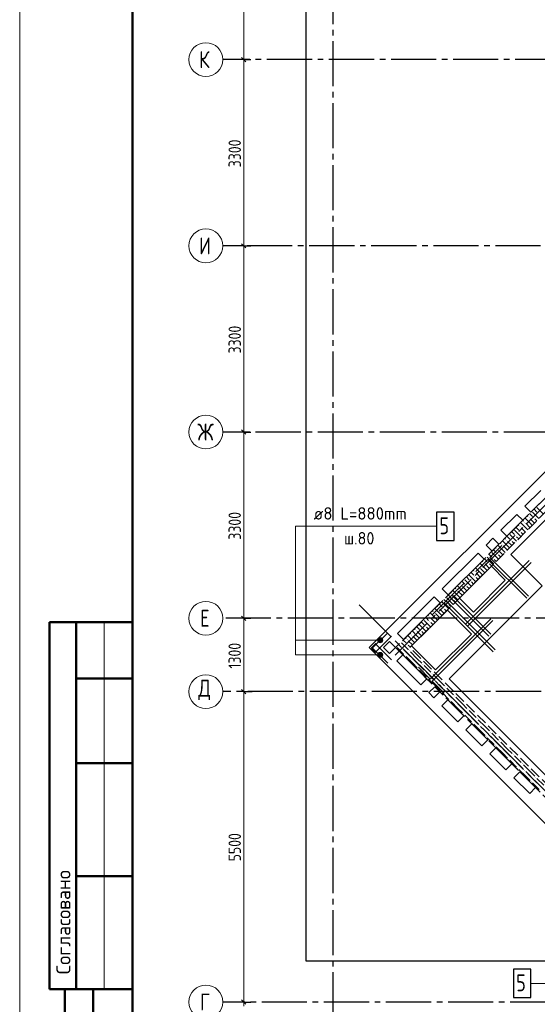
# Model space of a CAD drawing. Header units: millimetres. Extents: x 0 to 40165, y 0 to 42000.
# Tile 2 of 13: x 0 to 9173, y 8729 to 26178. Entities that reach past the tile are written whole.
import ezdxf

# ---------------------------------------------------------------- set-up
doc = ezdxf.new("R2010")
doc.units = ezdxf.units.MM
doc.linetypes.add('______2', pattern=[270, 200, -70])
doc.linetypes.add('______5', pattern=[1100, 800, -100, 100, -100])
for name, color, linetype, lineweight in [('Standard', 7, 'Continuous', 25), ('ЖБ Перекрытие верхний уровень', 7, 'Continuous', 35), ('ЖБ Стена верхний уровень', 7, 'Continuous', 35), ('Обрамление проемов стержнями', 7, 'Continuous', 25), ('Оси', 40, '______5', 18), ('Позиционная метка линия выноска', 7, 'Continuous', 13), ('Позиционная метка номер позиции', 7, 'Continuous', 13)]:
    doc.layers.add(name, color=color, linetype=linetype, lineweight=lineweight)
doc.layers.add('Обрамление П-обр. равн.', color=7, linetype='Continuous', lineweight=25, true_color=0x5f1e0f)
doc.styles.add('GOST 2.304-81', font='txt')
doc.styles.add('ISOCPEUR', font='txt')

msp = doc.modelspace()

# ---------------------------------------------------------------- hatches: boundary and pattern name
at = {"layer": 'ЖБ Стена верхний уровень', "linetype": 'Continuous', "lineweight": 18, "transparency": 33554687}
for points in [[(8941, 17273), (8947, 17280), (8954, 17273), (8947, 17267)], [(9021, 17353), (9027, 17360), (9034, 17353), (9027, 17347)], [(9101, 17353), (9107, 17360), (9114, 17353), (9107, 17347)], [(8861, 17193), (8867, 17200), (8874, 17193), (8867, 17187)], [(8861, 17113), (8867, 17120), (8874, 17113), (8867, 17107)], [(8621, 16953), (8627, 16960), (8634, 16953), (8627, 16947)], [(8701, 16953), (8707, 16960), (8714, 16953), (8707, 16947)], [(8781, 17033), (8787, 17040), (8794, 17033), (8787, 17027)], [(8461, 16793), (8467, 16800), (8474, 16793), (8467, 16787)], [(8541, 16873), (8547, 16880), (8554, 16873), (8547, 16867)], [(8381, 16633), (8387, 16640), (8394, 16633), (8387, 16627)], [(8461, 16713), (8467, 16720), (8474, 16713), (8467, 16707)], [(8141, 16473), (8147, 16480), (8154, 16473), (8147, 16467)], [(8221, 16553), (8227, 16560), (8234, 16553), (8227, 16547)], [(8301, 16553), (8307, 16560), (8314, 16553), (8307, 16547)], [(7981, 16233), (7987, 16240), (7994, 16233), (7987, 16227)], [(8061, 16393), (8067, 16400), (8074, 16393), (8067, 16387)], [(8061, 16313), (8067, 16320), (8074, 16313), (8067, 16307)], [(7741, 16073), (7747, 16080), (7754, 16073), (7747, 16067)], [(7821, 16153), (7827, 16160), (7834, 16153), (7827, 16147)], [(7901, 16153), (7907, 16160), (7914, 16153), (7907, 16147)], [(7661, 15993), (7667, 16000), (7674, 15993), (7667, 15987)], [(7661, 15913), (7667, 15920), (7674, 15913), (7667, 15907)], [(7421, 15753), (7427, 15760), (7434, 15753), (7427, 15747)], [(7501, 15753), (7507, 15760), (7514, 15753), (7507, 15747)], [(7581, 15833), (7587, 15840), (7594, 15833), (7587, 15827)], [(7261, 15593), (7267, 15600), (7274, 15593), (7267, 15587)], [(7341, 15673), (7347, 15680), (7354, 15673), (7347, 15667)], [(7021, 15353), (7027, 15360), (7034, 15353), (7027, 15347)], [(7101, 15353), (7107, 15360), (7114, 15353), (7107, 15347)], [(7181, 15433), (7187, 15440), (7194, 15433), (7187, 15427)], [(7261, 15513), (7267, 15520), (7274, 15513), (7267, 15507)], [(6861, 15193), (6867, 15200), (6874, 15193), (6867, 15187)], [(6941, 15273), (6947, 15280), (6954, 15273), (6947, 15267)], [(6781, 15033), (6787, 15040), (6794, 15033), (6787, 15027)], [(6861, 15113), (6867, 15120), (6874, 15113), (6867, 15107)], [(6821, 14913), (6827, 14920), (6834, 14913), (6827, 14907)], [(6901, 14993), (6907, 15000), (6914, 14993), (6907, 14987)], [(6941, 14873), (6947, 14880), (6954, 14873), (6947, 14867)], [(7061, 14673), (7067, 14680), (7074, 14673), (7067, 14667)], [(7141, 14753), (7147, 14760), (7154, 14753), (7147, 14747)], [(7181, 14633), (7187, 14640), (7194, 14633), (7187, 14627)], [(7221, 14513), (7227, 14520), (7234, 14513), (7227, 14507)], [(7301, 14593), (7307, 14600), (7314, 14593), (7307, 14587)], [(7341, 14473), (7347, 14480), (7354, 14473), (7347, 14467)], [(7541, 14353), (7547, 14360), (7554, 14353), (7547, 14347)], [(7461, 14273), (7467, 14280), (7474, 14273), (7467, 14267)], [(7581, 14233), (7587, 14240), (7594, 14233), (7587, 14227)], [(7701, 14193), (7707, 14200), (7714, 14193), (7707, 14187)], [(7621, 14113), (7627, 14120), (7634, 14113), (7627, 14107)], [(7741, 14073), (7747, 14080), (7754, 14073), (7747, 14067)], [(7941, 13953), (7947, 13960), (7954, 13953), (7947, 13947)], [(7861, 13873), (7867, 13880), (7874, 13873), (7867, 13867)], [(7981, 13833), (7987, 13840), (7994, 13833), (7987, 13827)], [(8101, 13793), (8107, 13800), (8114, 13793), (8107, 13787)], [(8021, 13713), (8027, 13720), (8034, 13713), (8027, 13707)], [(8141, 13673), (8147, 13680), (8154, 13673), (8147, 13667)], [(8261, 13473), (8267, 13480), (8274, 13473), (8267, 13467)], [(8341, 13553), (8347, 13560), (8354, 13553), (8347, 13547)], [(8381, 13433), (8387, 13440), (8394, 13433), (8387, 13427)], [(8421, 13313), (8427, 13320), (8434, 13313), (8427, 13307)], [(8501, 13393), (8507, 13400), (8514, 13393), (8507, 13387)], [(8541, 13273), (8547, 13280), (8554, 13273), (8547, 13267)], [(8741, 13153), (8747, 13160), (8754, 13153), (8747, 13147)], [(8661, 13073), (8667, 13080), (8674, 13073), (8667, 13067)], [(8781, 13033), (8787, 13040), (8794, 13033), (8787, 13027)], [(8821, 12913), (8827, 12920), (8834, 12913), (8827, 12907)], [(8901, 12993), (8907, 13000), (8914, 12993), (8907, 12987)], [(8941, 12873), (8947, 12880), (8954, 12873), (8947, 12867)], [(9141, 12753), (9147, 12760), (9154, 12753), (9147, 12747)], [(9061, 12673), (9067, 12680), (9074, 12673), (9067, 12667)]]:
    msp.add_hatch(color=7, dxfattribs=at).paths.add_polyline_path(points, flags=16)
at = {"layer": 'Позиционная метка номер позиции', "linetype": 'Continuous', "lineweight": 13, "transparency": 33554687}
for points in [[(6350, 15158), (6350, 15203), (6344, 15181)], [(6366, 15142), (6366, 15219), (6350, 15203)], [(6366, 15142), (6350, 15203), (6350, 15158)], [(6389, 15136), (6389, 15226), (6366, 15219)], [(6389, 15136), (6366, 15219), (6366, 15142)], [(6411, 15142), (6411, 15219), (6389, 15226)], [(6411, 15142), (6389, 15226), (6389, 15136)], [(6428, 15158), (6428, 15203), (6411, 15219)], [(6428, 15158), (6411, 15219), (6411, 15142)], [(6428, 15203), (6428, 15158), (6434, 15181)], [(6350, 14898), (6350, 14943), (6344, 14920)], [(6366, 14882), (6366, 14959), (6350, 14943)], [(6366, 14882), (6350, 14943), (6350, 14898)], [(6389, 14875), (6389, 14965), (6366, 14959)], [(6389, 14875), (6366, 14959), (6366, 14882)], [(6411, 14882), (6411, 14959), (6389, 14965)], [(6411, 14882), (6389, 14965), (6389, 14875)], [(6428, 14898), (6428, 14943), (6411, 14959)], [(6428, 14898), (6411, 14959), (6411, 14882)], [(6428, 14943), (6428, 14898), (6434, 14920)]]:
    msp.add_hatch(color=7, dxfattribs=at).paths.add_polyline_path(points)

# ---------------------------------------------------------------- linework, layer by layer
at = {"layer": 'Standard', "color": 7, "linetype": 'Continuous', "lineweight": 13, "transparency": 33554687}
for p, q in [((3971, 25470), (3971, 28770)), ((3971, 22170), (3971, 25470)), ((3971, 18870), (3971, 22170)), ((3971, 15570), (3971, 18870)), ((3971, 14270), (3971, 15570)), ((1500, 15500), (1500, 9000)), ((3971, 8770), (3971, 8695))]:
    msp.add_line(p, q, dxfattribs=at)
at = {"layer": 'Standard', "color": 7, "linetype": 'Continuous', "lineweight": 25, "transparency": 33554687}
for p, q in [((4008, 25433), (3933, 25508)), ((4008, 22133), (3933, 22207)), ((4008, 18833), (3933, 18907)), ((4008, 15533), (3933, 15607)), ((4008, 14233), (3933, 14307)), ((4008, 8733), (3933, 8807))]:
    msp.add_line(p, q, dxfattribs=at)
at = {"layer": 'Standard', "color": 251, "linetype": 'Continuous', "lineweight": -3, "true_color": 0x656565, "transparency": 33554687}
for p, q in [((3971, 25470), (3846, 25470)), ((3971, 25470), (4096, 25470)), ((3971, 22170), (3846, 22170)), ((3971, 22170), (4096, 22170)), ((3971, 18870), (3846, 18870)), ((3971, 18870), (4096, 18870)), ((3971, 15570), (3846, 15570)), ((3971, 15570), (4096, 15570)), ((3971, 14270), (3846, 14270)), ((3971, 14270), (4096, 14270)), ((3971, 14270), (4121, 14270)), ((3971, 8770), (3700, 8770)), ((3971, 8770), (3846, 8770)), ((3971, 8770), (4096, 8770))]:
    msp.add_line(p, q, dxfattribs=at)
at = {"layer": 'Standard', "color": 7, "linetype": 'Continuous', "lineweight": 50, "transparency": 33554687}
for p, q in [((2000, 15500), (527, 15500)), ((527, 15500), (527, 9000)), ((527, 15500), (527, 9000)), ((1000, 15500), (1000, 9000)), ((2000, 14500), (1000, 14500)), ((2000, 13000), (1000, 13000)), ((2000, 11000), (1000, 11000)), ((0, 9000), (6, 9000)), ((527, 9000), (2000, 9000)), ((800, 500), (800, 9000)), ((800, 500), (800, 9000)), ((1300, 500), (1300, 9000))]:
    msp.add_line(p, q, dxfattribs=at)
at = {"layer": 'Standard', "color": 7, "linetype": 'Continuous', "lineweight": 13, "transparency": 33554687}
msp.add_lwpolyline([(0, 0), (29700, 0), (29700, 42000), (0, 42000), (0, 0)], close=True, dxfattribs=at)
at = {"layer": 'Standard', "color": 7, "linetype": 'Continuous', "lineweight": 50, "transparency": 33554687}
msp.add_lwpolyline([(2000, 41500), (29200, 41500), (29200, 500), (2000, 500), (2000, 41500)], close=True, dxfattribs=at)
at = {"layer": 'Standard', "color": 254, "linetype": 'Continuous', "lineweight": 25, "true_color": 0xc4c4ff, "transparency": 33554687}
msp.add_lwpolyline([(5070, 9502), (18791, 9502), (18791, 40401), (5070, 40401), (5070, 9502)], dxfattribs=at)
at = {"layer": 'Standard', "color": 251, "linetype": 'Continuous', "lineweight": -3, "true_color": 0x656565, "transparency": 33554687}
for points in [[(3971, 25470), (3954, 25470), (3954, 25470), (3954, 25470), (3954, 25470), (3954, 25470), (3954, 25470), (3954, 25470), (3954, 25470), (3700, 25470)], [(3971, 22170), (3954, 22170), (3954, 22170), (3954, 22170), (3954, 22170), (3954, 22170), (3954, 22170), (3954, 22170), (3954, 22170), (3954, 22170), (3954, 22170), (3700, 22170)], [(3971, 18870), (3954, 18870), (3954, 18870), (3954, 18870), (3954, 18870), (3954, 18870), (3954, 18870), (3954, 18870), (3954, 18870), (3954, 18870), (3954, 18870), (3954, 18870), (3954, 18870), (3700, 18870)], [(3971, 15570), (3954, 15570), (3954, 15570), (3954, 15570), (3954, 15570), (3954, 15570), (3954, 15570), (3954, 15570), (3954, 15570), (3954, 15570), (3954, 15570), (3954, 15570), (3954, 15570), (3954, 15570), (3954, 15570), (3700, 15570)]]:
    msp.add_lwpolyline(points, dxfattribs=at)
at = {"layer": 'Standard', "color": 7, "linetype": 'Continuous', "lineweight": 13, "transparency": 33554687}
msp.add_lwpolyline([(3971, 8770), (3971, 11199), (3971, 11199), (3971, 14270)], dxfattribs=at)
at = {"layer": 'ЖБ Перекрытие верхний уровень', "color": 7, "linetype": 'Continuous', "lineweight": 25, "transparency": 33554687}
for p, q in [((12750, 21605), (6195, 15051)), ((8953, 17554), (9236, 17837)), ((9342, 17730), (9059, 17448)), ((9059, 17448), (8953, 17554)), ((8529, 17129), (8811, 17412)), ((8917, 17306), (8635, 17023)), ((8811, 17412), (8917, 17306)), ((8635, 17023), (8529, 17129)), ((8267, 16868), (8387, 16988)), ((8387, 16988), (8493, 16882)), ((8373, 16761), (8267, 16868)), ((8493, 16882), (8373, 16761)), ((7489, 16090), (8125, 16726)), ((8231, 16620), (7595, 15984)), ((8125, 16726), (8231, 16620)), ((8359, 16493), (7793, 15927)), ((8606, 16245), (8359, 16493)), ((8040, 15680), (8606, 16245)), ((7595, 15984), (7489, 16090)), ((6697, 15298), (7347, 15948)), ((7347, 15948), (7453, 15842)), ((7793, 15927), (8040, 15680)), ((7453, 15842), (6803, 15192)), ((7581, 15715), (6944, 15079)), ((8005, 15291), (7581, 15715)), ((6803, 15192), (6697, 15298)), ((7369, 14654), (8005, 15291)), ((6195, 15051), (11689, 9556)), ((6450, 15051), (6556, 15157)), ((6556, 14945), (6450, 15051)), ((6556, 15157), (6662, 15051)), ((6662, 15051), (6556, 14945)), ((6944, 15079), (7369, 14654)), ((6683, 14817), (6789, 14923)), ((6789, 14923), (7206, 14506)), ((7107, 14393), (6683, 14817)), ((7213, 14499), (7107, 14393)), ((7206, 14506), (7213, 14499)), ((7249, 14252), (7355, 14358)), ((7355, 14358), (7447, 14266)), ((7341, 14160), (7249, 14252)), ((7447, 14266), (7341, 14160)), ((7482, 14018), (7588, 14124)), ((7765, 13735), (7482, 14018)), ((7588, 14124), (7871, 13841)), ((7871, 13841), (7765, 13735)), ((7906, 13594), (8012, 13700)), ((8012, 13700), (8295, 13417)), ((8189, 13311), (7906, 13594)), ((8295, 13417), (8189, 13311)), ((8331, 13170), (8437, 13276)), ((8437, 13276), (8719, 12993)), ((8613, 12887), (8331, 13170)), ((8719, 12993), (8613, 12887)), ((8755, 12745), (8861, 12851)), ((9038, 12463), (8755, 12745)), ((8861, 12851), (9144, 12569)), ((9144, 12569), (9038, 12463))]:
    msp.add_line(p, q, dxfattribs=at)
at = {"layer": 'ЖБ Стена верхний уровень', "color": 251, "linetype": '______2', "lineweight": 13, "true_color": 0x656565, "transparency": 33554687}
for p, q in [((12842, 21231), (6662, 15051)), ((6916, 15051), (12969, 21103)), ((6662, 15051), (6789, 14923)), ((9780, 12187), (6916, 15051)), ((6789, 14923), (9653, 12059))]:
    msp.add_line(p, q, dxfattribs=at)
at = {"layer": 'ЖБ Стена верхний уровень', "color": 9, "linetype": 'Continuous', "lineweight": 18, "true_color": 0xc7c7c7, "transparency": 33554687}
for p, q in [((9087, 17453), (9203, 17337)), ((9116, 17505), (9167, 17453)), ((9167, 17533), (9283, 17417)), ((8916, 17305), (8927, 17293)), ((9047, 17253), (8956, 17345)), ((8996, 17385), (9007, 17373)), ((9047, 17413), (9036, 17425)), ((9087, 17373), (9047, 17413)), ((9047, 17333), (9123, 17257)), ((9127, 17333), (9163, 17297)), ((8716, 17105), (8767, 17053)), ((8767, 17133), (8883, 17017)), ((8807, 17173), (8796, 17185)), ((8847, 17133), (8807, 17173)), ((8836, 17225), (8847, 17213)), ((8967, 17173), (8876, 17265)), ((8887, 17173), (8963, 17097)), ((8967, 17253), (9043, 17177)), ((8967, 17173), (9003, 17137)), ((9047, 17253), (9083, 17217)), ((8647, 16853), (8556, 16945)), ((8596, 16985), (8607, 16973)), ((8647, 17013), (8636, 17025)), ((8687, 16973), (8647, 17013)), ((8647, 16933), (8723, 16857)), ((8687, 17053), (8803, 16937)), ((8727, 16933), (8763, 16897)), ((8807, 17013), (8843, 16977)), ((8887, 17093), (8923, 17057)), ((8407, 16773), (8396, 16785)), ((8447, 16733), (8407, 16773)), ((8436, 16825), (8447, 16813)), ((8567, 16773), (8476, 16865)), ((8487, 16773), (8563, 16697)), ((8516, 16905), (8527, 16893)), ((8567, 16853), (8643, 16777)), ((8567, 16773), (8603, 16737)), ((8647, 16853), (8683, 16817)), ((8196, 16585), (8207, 16573)), ((8247, 16613), (8236, 16625)), ((8287, 16573), (8247, 16613)), ((8287, 16653), (8403, 16537)), ((8316, 16705), (8367, 16653)), ((8367, 16733), (8483, 16617)), ((8407, 16613), (8443, 16577)), ((8487, 16693), (8523, 16657)), ((8036, 16425), (8047, 16413)), ((8167, 16373), (8076, 16465)), ((8116, 16505), (8127, 16493)), ((8247, 16453), (8156, 16545)), ((8167, 16453), (8243, 16377)), ((8247, 16533), (8323, 16457)), ((8247, 16453), (8283, 16417)), ((8327, 16533), (8363, 16497)), ((7887, 16253), (8003, 16137)), ((7916, 16305), (7967, 16253)), ((7967, 16333), (8083, 16217)), ((8007, 16373), (7996, 16385)), ((8047, 16333), (8007, 16373)), ((8087, 16373), (8163, 16297)), ((8087, 16293), (8123, 16257)), ((8167, 16373), (8203, 16337)), ((7767, 15973), (7676, 16065)), ((7716, 16105), (7727, 16093)), ((7847, 16053), (7756, 16145)), ((7767, 16053), (7843, 15977)), ((7796, 16185), (7807, 16173)), ((7847, 16213), (7836, 16225)), ((7887, 16173), (7847, 16213)), ((7847, 16133), (7923, 16057)), ((7847, 16053), (7883, 16017)), ((7927, 16133), (7963, 16097)), ((8007, 16213), (8043, 16177)), ((7516, 15905), (7567, 15853)), ((7567, 15933), (7683, 15817)), ((7607, 15973), (7596, 15985)), ((7647, 15933), (7607, 15973)), ((7636, 16025), (7647, 16013)), ((7687, 15973), (7763, 15897)), ((7687, 15893), (7723, 15857)), ((7767, 15973), (7803, 15937)), ((7316, 15705), (7327, 15693)), ((7447, 15653), (7356, 15745)), ((7396, 15785), (7407, 15773)), ((7447, 15813), (7436, 15825)), ((7487, 15773), (7447, 15813)), ((7447, 15733), (7523, 15657)), ((7487, 15853), (7603, 15737)), ((7527, 15733), (7563, 15697)), ((7607, 15813), (7643, 15777)), ((7167, 15533), (7283, 15417)), ((7207, 15573), (7196, 15585)), ((7247, 15533), (7207, 15573)), ((7236, 15625), (7247, 15613)), ((7367, 15573), (7276, 15665)), ((7287, 15573), (7363, 15497)), ((7367, 15653), (7443, 15577)), ((7367, 15573), (7403, 15537)), ((7447, 15653), (7483, 15617)), ((6996, 15385), (7007, 15373)), ((7047, 15413), (7036, 15425)), ((7087, 15373), (7047, 15413)), ((7087, 15453), (7203, 15337)), ((7116, 15505), (7167, 15453)), ((7207, 15413), (7243, 15377)), ((7287, 15493), (7323, 15457)), ((6807, 15173), (6796, 15185)), ((6836, 15225), (6847, 15213)), ((6967, 15173), (6876, 15265)), ((6916, 15305), (6927, 15293)), ((7047, 15253), (6956, 15345)), ((6967, 15253), (7043, 15177)), ((7047, 15333), (7123, 15257)), ((7047, 15253), (7083, 15217)), ((7127, 15333), (7163, 15297)), ((6687, 15053), (6803, 14937)), ((6716, 15105), (6767, 15053)), ((6767, 15133), (6883, 15017)), ((6847, 15133), (6807, 15173)), ((6807, 15013), (6843, 14977)), ((6883, 15017), (6887, 15013)), ((6887, 15173), (6963, 15097)), ((6887, 15093), (6923, 15057)), ((6967, 15173), (7003, 15137)), ((6803, 14937), (6807, 14933)), ((6843, 14977), (6927, 14893)), ((6967, 14773), (6847, 14893)), ((7047, 14853), (6927, 14973)), ((6967, 14853), (7047, 14773)), ((7047, 14853), (7127, 14773)), ((6967, 14773), (7047, 14693)), ((7047, 14773), (7167, 14653)), ((7167, 14733), (7287, 14613)), ((7087, 14653), (7207, 14533)), ((7207, 14613), (7327, 14493)), ((7367, 14373), (7247, 14493)), ((7447, 14453), (7327, 14573)), ((7367, 14453), (7447, 14373)), ((7367, 14373), (7447, 14293)), ((7447, 14453), (7527, 14373)), ((7447, 14373), (7567, 14253)), ((7567, 14333), (7687, 14213)), ((7487, 14253), (7607, 14133)), ((7607, 14213), (7727, 14093)), ((7847, 14053), (7727, 14173)), ((7767, 13973), (7647, 14093)), ((7767, 14053), (7847, 13973)), ((7767, 13973), (7847, 13893)), ((7847, 14053), (7927, 13973)), ((7847, 13973), (7967, 13853)), ((7887, 13853), (8007, 13733)), ((7967, 13933), (8087, 13813)), ((8007, 13813), (8127, 13693)), ((8167, 13573), (8047, 13693)), ((8247, 13653), (8127, 13773)), ((8167, 13653), (8247, 13573)), ((8247, 13653), (8327, 13573)), ((8167, 13573), (8247, 13493)), ((8247, 13573), (8367, 13453)), ((8287, 13453), (8407, 13333)), ((8367, 13533), (8487, 13413)), ((8407, 13413), (8527, 13293)), ((8567, 13173), (8447, 13293)), ((8647, 13253), (8527, 13373)), ((8567, 13253), (8647, 13173)), ((8567, 13173), (8647, 13093)), ((8647, 13253), (8727, 13173)), ((8647, 13173), (8767, 13053)), ((8767, 13133), (8887, 13013)), ((8687, 13053), (8807, 12933)), ((8807, 13013), (8927, 12893)), ((9047, 12853), (8927, 12973)), ((8967, 12773), (8847, 12893)), ((8967, 12853), (9047, 12773)), ((8967, 12773), (9047, 12693)), ((9047, 12853), (9127, 12773)), ((9047, 12773), (9167, 12653)), ((9087, 12653), (9207, 12533)), ((9167, 12733), (9287, 12613))]:
    msp.add_line(p, q, dxfattribs=at)
at = {"layer": 'Обрамление П-обр. равн.', "color": 7, "linetype": 'Continuous', "lineweight": 25, "transparency": 33554687}
for points in [[(7389, 16950), (7699, 16950), (7699, 17450), (7389, 17450), (7389, 16950)], [(8749, 8850), (9059, 8850), (9059, 9350), (8749, 9350), (8749, 8850)]]:
    msp.add_lwpolyline(points, dxfattribs=at)
at = {"layer": 'Обрамление П-обр. равн.', "color": 7, "linetype": 'Continuous', "lineweight": 35, "transparency": 33554687}
for points in [[(6523, 15315), (6240, 15032), (6304, 14969), (6587, 15251)], [(6523, 14772), (6240, 15055), (6304, 15118), (6587, 14836)]]:
    msp.add_lwpolyline(points, dxfattribs=at)
at = {"layer": 'Обрамление проемов стержнями', "color": 7, "linetype": 'Continuous', "lineweight": 25, "transparency": 33554687}
for points in [[(9020, 15959), (8331, 16649), (8543, 16861)], [(9020, 15959), (8331, 16649), (8543, 16861)], [(9020, 15959), (8331, 16649), (8543, 16861)], [(9020, 15959), (8331, 16649), (8543, 16861)], [(9027, 16595), (7899, 15468), (7687, 15680)], [(9027, 16595), (7899, 15468), (7687, 15680)], [(9027, 16595), (7899, 15468), (7687, 15680)], [(9027, 16595), (7899, 15468), (7687, 15680)], [(8985, 15924), (8295, 16613), (8083, 16401)], [(8985, 15924), (8295, 16613), (8083, 16401)], [(8985, 15924), (8295, 16613), (8083, 16401)], [(8985, 15924), (8295, 16613), (8083, 16401)], [(9062, 16560), (7934, 15432), (8146, 15220)], [(9062, 16560), (7934, 15432), (8146, 15220)], [(9062, 16560), (7934, 15432), (8146, 15220)], [(9062, 16560), (7934, 15432), (8146, 15220)], [(8426, 15011), (7560, 15878), (7772, 16090)], [(8426, 15011), (7560, 15878), (7772, 16090)], [(8426, 15011), (7560, 15878), (7772, 16090)], [(8426, 15011), (7560, 15878), (7772, 16090)], [(8348, 15287), (7659, 15977), (7871, 16189)], [(8348, 15287), (7659, 15977), (7871, 16189)], [(8348, 15287), (7659, 15977), (7871, 16189)], [(8348, 15287), (7659, 15977), (7871, 16189)], [(8313, 15252), (7623, 15942), (7411, 15729)], [(8313, 15252), (7623, 15942), (7411, 15729)], [(8313, 15252), (7623, 15942), (7411, 15729)], [(8313, 15252), (7623, 15942), (7411, 15729)], [(8390, 14976), (7524, 15842), (7312, 15630)], [(8390, 14976), (7524, 15842), (7312, 15630)], [(8390, 14976), (7524, 15842), (7312, 15630)], [(8390, 14976), (7524, 15842), (7312, 15630)], [(8348, 15563), (7277, 14492), (7065, 14704)], [(8348, 15563), (7277, 14492), (7065, 14704)], [(8348, 15563), (7277, 14492), (7065, 14704)], [(8348, 15563), (7277, 14492), (7065, 14704)], [(8384, 15528), (7312, 14457), (7524, 14244)], [(8384, 15528), (7312, 14457), (7524, 14244)], [(8384, 15528), (7312, 14457), (7524, 14244)], [(8384, 15528), (7312, 14457), (7524, 14244)]]:
    msp.add_lwpolyline(points, dxfattribs=at)
at = {"layer": 'Оси', "color": 8, "linetype": '______5', "lineweight": -3, "transparency": 33554687}
for p, q in [((5551, 40100), (5551, 7060)), ((6655, 14916), (17398, 25660)), ((11781, 25470), (3600, 25470)), ((12531, 22170), (3600, 22170)), ((11581, 18870), (3600, 18870)), ((6017, 15809), (13111, 8714)), ((18751, 15570), (3600, 15570)), ((16941, 14270), (3600, 14270)), ((16941, 14270), (3600, 14270)), ((16091, 8770), (3600, 8770))]:
    msp.add_line(p, q, dxfattribs=at)
at = {"layer": 'Оси', "color": 7, "linetype": 'Continuous', "lineweight": 13, "transparency": 33554687}
for centre in [(3300, 25470), (3300, 22170), (3300, 18870), (3300, 15570), (3300, 14270), (3300, 14270), (3300, 8770)]:
    msp.add_circle(centre, 300, dxfattribs=at)
at = {"layer": 'Позиционная метка линия выноска', "color": 251, "linetype": 'Continuous', "lineweight": 13, "true_color": 0x494949, "transparency": 33554687}
msp.add_lwpolyline([(13089, 11494), (12114, 12470), (10876, 11232), (7609, 14499), (9257, 16147), (8705, 16698), (13040, 21033)], dxfattribs=at)
at = {"layer": 'Позиционная метка номер позиции', "color": 7, "linetype": 'Continuous', "lineweight": 13, "transparency": 33554687}
for p, q in [((6344, 15181), (6344, 15181)), ((6389, 15226), (6389, 15226)), ((6434, 15181), (6434, 15181)), ((6389, 15136), (6389, 15136)), ((6344, 14920), (6344, 14920)), ((6389, 14965), (6389, 14965)), ((6389, 14875), (6389, 14875)), ((6434, 14920), (6434, 14920))]:
    msp.add_line(p, q, dxfattribs=at)
for points in [[(6389, 14920), (4889, 14920), (4889, 17200), (7389, 17200)], [(6389, 15181), (4889, 15181), (4889, 17200), (7389, 17200)], [(11559, 9750), (11559, 9100), (9059, 9100)]]:
    msp.add_lwpolyline(points, dxfattribs=at)
for centre in [(6389, 15181), (6389, 14920)]:
    msp.add_circle(centre, 45, dxfattribs=at)

# ---------------------------------------------------------------- texts
at = {"layer": 'Standard', "color": 7, "linetype": 'Continuous', "lineweight": 25, "transparency": 33554687, "char_height": 220, "attachment_point": 7, "rotation": 90, "style": 'GOST 2.304-81'}
for s, insert, width in [('3300', (3921, 23562), 641.48), ('3300', (3921, 20262), 641.48), ('3300', (3921, 16962), 641.48), ('1300', (3920, 14678), 610.17), ('5500', (3921, 11262), 641.48)]:
    msp.add_mtext(s, dxfattribs=dict(at, insert=insert, width=width))
at = {"layer": 'Standard', "color": 7, "linetype": 'Continuous', "lineweight": 50, "transparency": 33554687, "insert": (900, 9261), "char_height": 250, "width": 2071.88, "attachment_point": 7, "rotation": 90, "style": 'ISOCPEUR'}
msp.add_mtext('\\A1;{\\fISOCPEUR|i0|b0;\\H250.000000;\\W1.000000;\\C7;Согласовано}\\P', dxfattribs=at)
at = {"layer": 'Обрамление П-обр. равн.', "color": 7, "linetype": 'Continuous', "lineweight": 13, "transparency": 33554687, "attachment_point": 7, "style": 'ISOCPEUR'}
for s, insert, char_height, width in [('\\W0.98;ø8 L=880mm ', (5209, 17318), 220, 1888.52), ('\\W0.78;5', (7439, 17060), 300, 326.41), ('\\W0.94;ш.80 ', (5748, 16878), 220, 807.16), ('\\W0.78;5', (8799, 8960), 300, 326.41)]:
    msp.add_mtext(s, dxfattribs=dict(at, insert=insert, char_height=char_height, width=width))
at = {"layer": 'Оси', "color": 7, "linetype": 'Continuous', "lineweight": 25, "transparency": 33554687, "char_height": 300, "attachment_point": 7, "style": 'ISOCPEUR'}
for s, insert, width in [('\\W0.80;К', (3180, 25320), 359.83), ('\\W0.80;И', (3180, 22020), 359.83), ('\\W0.83;Ж', (3150, 18720), 425), ('\\W0.78;Е', (3195, 15420), 326.41), ('\\W0.82;Д', (3165, 14120), 392.65), ('\\W0.78;Г', (3195, 8620), 326.41)]:
    msp.add_mtext(s, dxfattribs=dict(at, insert=insert, width=width))

doc.saveas('drawing.dxf')
